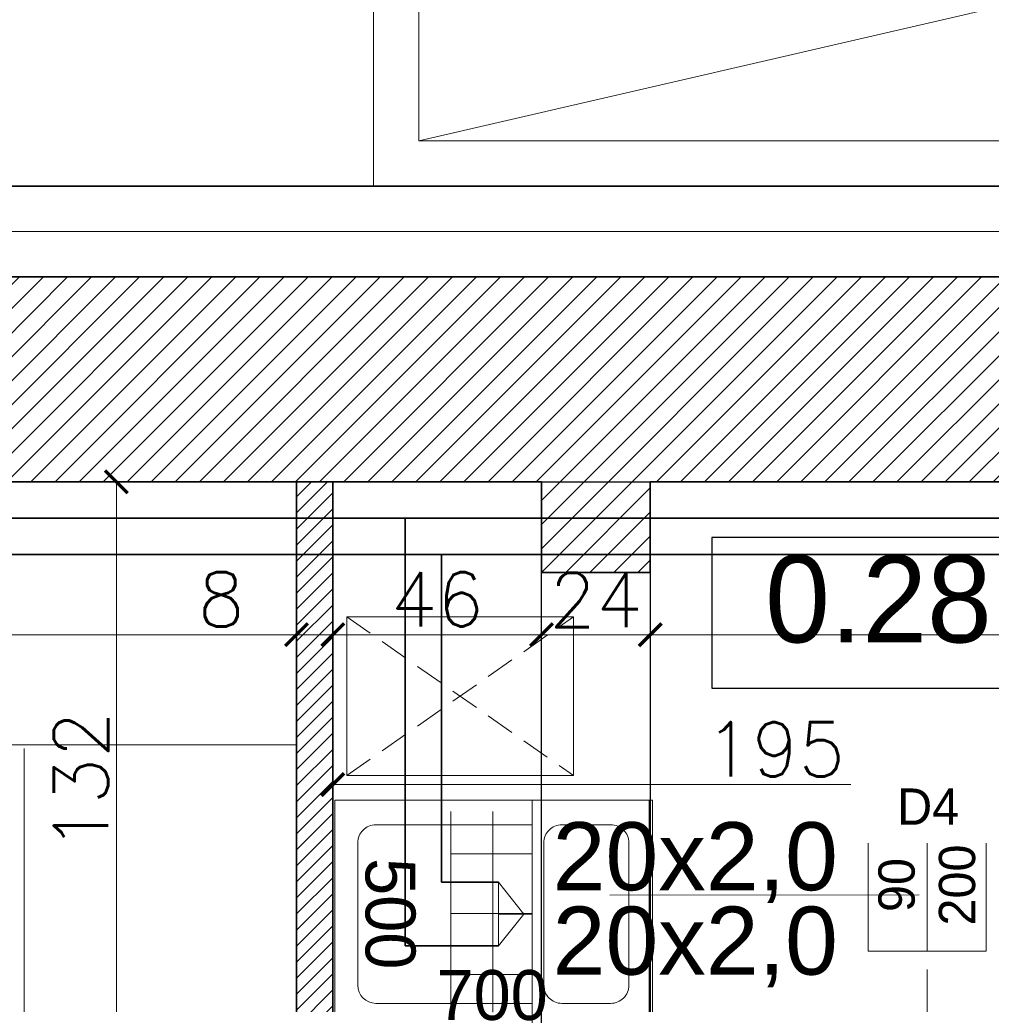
# Model space of a CAD drawing. Header units: millimetres. Extents: x -740 to 33545, y -26688 to 22494.
# Tile 116 of 256: x 9120 to 9334, y 11208 to 11425. Entities that reach past the tile are written whole.
import ezdxf
from ezdxf.lldxf.tags import DXFTag

# ---------------------------------------------------------------- set-up
doc = ezdxf.new("R2010")
doc.units = ezdxf.units.MM
doc.header["$MEASUREMENT"] = 0
doc.linetypes.add('DASHED2', pattern=[9.525, 6.35, -3.175])
doc.layers.get('Defpoints').update_dxf_attribs({"color": 252})
for name, color, linetype in [('_I_EKO_PODKLAD 3', 252, 'Continuous'), ('tabelki opis', 252, 'Continuous'), ('TECHNOLOGIA KUCHNI', 252, 'Continuous')]:
    doc.layers.add(name, color=color, linetype=linetype)
for name, color, linetype, lineweight in [('_IS_EKO_opis', 7, 'Continuous', 18), ('_IS_EKO_W_Ciepła', 1, 'Continuous', 35), ('_IS_EKO_W_Urzadzenia', 7, 'Continuous', 15), ('_IS_EKO_woda_zimna', 5, 'Continuous', 35), ('A_istniejące ściany', 252, 'Continuous', 35), ('A_izolacja', 252, 'Continuous', 9), ('A_l.przerywana', 252, 'ICAD_ISO03W100', 9), ('A_opisy', 252, 'Continuous', 15), ('A_wyposażenie', 252, 'Continuous', 9), ('A_ściany projektowane', 252, 'Continuous', 35), ('l.widokowa', 252, 'Continuous', 15), ('l.wypełnien', 252, 'Continuous', 5), ('wymiarowanie', 252, 'Continuous', 9)]:
    doc.layers.add(name, color=color, linetype=linetype, lineweight=lineweight)
doc.styles.add('Arial', font='arial.ttf')
doc.styles.add('styl2', font='simplex.shx')
doc.linetypes.add('BATTING', pattern='A,0.00254,-2.54,[134,ltypeshp.shx,S=2.54,R=0,X=-2.54,Y=0],-5.08,[134,ltypeshp.shx,S=2.54,R=180,X=2.54,Y=0],-2.54', length=10.16254)
tags = doc.linetypes.add('ICAD_ISO03W100', pattern=[30, 12, -18]).pattern_tags.tags
tags[6:7] = [DXFTag(74, 4), DXFTag(75, 0), DXFTag(340, '0'), DXFTag(46, 1.0), DXFTag(50, 0.0), DXFTag(44, 0.0), DXFTag(45, 0.0)]
tags[4:5] = [DXFTag(74, 4), DXFTag(75, 0), DXFTag(340, '0'), DXFTag(46, 1.0), DXFTag(50, 0.0), DXFTag(44, 0.0), DXFTag(45, 0.0)]
doc.dimstyles.new('Skala 1-50', dxfattribs={"dimtxt": 12, "dimasz": 5, "dimexe": 1, "dimexo": 1, "dimgap": 1.5, "dimtad": 1, "dimdec": 1, "dimrnd": 0.5, "dimtxsty": 'styl2', "dimblk": 'ARCHTICK', "dimcen": 5, "dimadec": 0, "dimazin": 0, "dimtfac": 1, "dimtdec": 1, "dimtmove": 1, "dimatfit": 3, "dimldrblk": 'ARCHTICK', "dimfxl": 0, "dimlwd": -1, "dimlwe": -1, "dimarcsym": 0})
doc.dimstyles.new('Wymiary elementów w mm', dxfattribs={"dimscale": 0.5, "dimtxt": 14, "dimasz": 20, "dimexe": 0, "dimexo": 1, "dimgap": 3, "dimtad": 1, "dimdec": 0, "dimlfac": 10, "dimtxsty": 'Standard', "dimblk": 'OBLIQUE', "dimcen": 5, "dimse1": 1, "dimse2": 1, "dimsd1": 1, "dimsd2": 1, "dimclrd": 256, "dimclre": 256, "dimclrt": 252, "dimadec": 0, "dimazin": 0, "dimtfac": 1, "dimtdec": 0, "dimtmove": 0, "dimatfit": 3, "dimldrblk": 'OBLIQUE', "dimfxl": 0, "dimlwd": -1, "dimlwe": -1, "dimarcsym": 0})

# ---------------------------------------------------------------- blocks, each defined once
blk = doc.blocks.new('_ArchTick')
at = {"color": 0, "linetype": 'ByBlock', "const_width": 0.15}
blk.add_lwpolyline([(-0.5, -0.5), (0.5, 0.5)], dxfattribs=at)
blk = doc.blocks.new('*D1297')
at = {"layer": 'Defpoints', "color": 0}
for p in [(9181.19, 11298.54), (9189.19, 11294.96), (9181.19, 11289.82)]:
    blk.add_point(p, dxfattribs=at)
at = {"layer": 'wymiarowanie', "color": 0}
for p, q in [((9181.19, 11294.82), (9181.19, 11288.82)), ((9189.19, 11293.96), (9189.19, 11288.82)), ((9181.19, 11289.82), (9159.05, 11289.82)), ((9189.19, 11289.82), (9181.19, 11289.82))]:
    blk.add_line(p, q, dxfattribs=at)
at = {"layer": 'wymiarowanie', "color": 0, "xscale": 5, "yscale": 5, "zscale": 5, "rotation": 180}
blk.add_blockref('_ArchTick', (9181.19, 11289.82), dxfattribs=at)
at = {"layer": 'wymiarowanie', "color": 0, "xscale": 5, "yscale": 5, "zscale": 5}
blk.add_blockref('_ArchTick', (9189.19, 11289.82), dxfattribs=at)
at = {"layer": 'wymiarowanie', "color": 0, "insert": (9164.61, 11297.62), "char_height": 12, "attachment_point": 5, "style": 'styl2'}
blk.add_mtext('8', dxfattribs=at)
blk = doc.blocks.new('*D1298')
at = {"layer": 'Defpoints', "color": 0}
for p in [(8932.19, 11323.52), (9181.19, 11298.54), (8932.19, 11289.82)]:
    blk.add_point(p, dxfattribs=at)
at = {"layer": 'wymiarowanie', "color": 0}
for p, q in [((8932.19, 11294.82), (8932.19, 11288.82)), ((9181.19, 11294.82), (9181.19, 11288.82)), ((9181.19, 11289.82), (8932.19, 11289.82))]:
    blk.add_line(p, q, dxfattribs=at)
at = {"layer": 'wymiarowanie', "color": 0, "xscale": 5, "yscale": 5, "zscale": 5, "rotation": 180}
blk.add_blockref('_ArchTick', (8932.19, 11289.82), dxfattribs=at)
at = {"layer": 'wymiarowanie', "color": 0, "xscale": 5, "yscale": 5, "zscale": 5}
blk.add_blockref('_ArchTick', (9181.19, 11289.82), dxfattribs=at)
at = {"layer": 'wymiarowanie', "color": 0, "insert": (9056.69, 11297.62), "char_height": 12, "attachment_point": 5, "style": 'styl2'}
blk.add_mtext('249', dxfattribs=at)
blk = doc.blocks.new('*D1299')
at = {"layer": 'Defpoints', "color": 0}
for p in [(9167.28, 11323.52), (9141.48, 11191.52), (9161.1, 11191.52)]:
    blk.add_point(p, dxfattribs=at)
at = {"layer": 'wymiarowanie', "color": 0}
for p, q in [((9146.48, 11323.52), (9140.48, 11323.52)), ((9141.48, 11323.52), (9141.48, 11191.52)), ((9146.48, 11191.52), (9140.48, 11191.52))]:
    blk.add_line(p, q, dxfattribs=at)
at = {"layer": 'wymiarowanie', "color": 0, "xscale": 5, "yscale": 5, "zscale": 5}
for p, rotation in [((9141.48, 11323.52), 90), ((9141.48, 11191.52), 270)]:
    blk.add_blockref('_ArchTick', p, dxfattribs=dict(at, rotation=rotation))
at = {"layer": 'wymiarowanie', "color": 0, "insert": (9133.68, 11257.52), "char_height": 12, "attachment_point": 5, "rotation": 90, "style": 'styl2'}
blk.add_mtext('132', dxfattribs=at)
blk = doc.blocks.new('*D1252')
at = {"layer": 'Defpoints', "color": 0}
for p in [(50, 5.49), (0, 0.31), (50, 0.31)]:
    blk.add_point(p, dxfattribs=at)
at = {"layer": '_I_EKO_PODKLAD 3', "color": 252, "ltscale": 0.6, "insert": (25, 12.5), "char_height": 11, "attachment_point": 5}
blk.add_mtext('500', dxfattribs=at)
blk = doc.blocks.new('_Oblique')
at = {"color": 0, "linetype": 'ByBlock', "lineweight": -2}
blk.add_line((-0.5, -0.5), (0.5, 0.5), dxfattribs=at)
blk = doc.blocks.new('*D1253')
at = {"layer": 'Defpoints', "color": 0}
for p in [(50, 69.96), (50, 69.96), (66.59, 0)]:
    blk.add_point(p, dxfattribs=at)
at = {"layer": '_I_EKO_PODKLAD 3', "color": 252, "ltscale": 0.6, "insert": (43, 34.98), "char_height": 11, "attachment_point": 5, "rotation": 90}
blk.add_mtext('700', dxfattribs=at)
blk = doc.blocks.new('*D1410')
at = {"layer": 'Defpoints', "color": 0}
for p in [(9189.19, 11282.28), (9384.19, 11282.28), (9384.19, 11256.78)]:
    blk.add_point(p, dxfattribs=at)
at = {"layer": 'wymiarowanie', "color": 0}
for p, q in [((9189.19, 11261.78), (9189.19, 11255.78)), ((9384.19, 11261.78), (9384.19, 11255.78)), ((9189.19, 11256.78), (9384.19, 11256.78))]:
    blk.add_line(p, q, dxfattribs=at)
at = {"layer": 'wymiarowanie', "color": 0, "xscale": 5, "yscale": 5, "zscale": 5, "rotation": 180}
blk.add_blockref('_ArchTick', (9189.19, 11256.78), dxfattribs=at)
at = {"layer": 'wymiarowanie', "color": 0, "xscale": 5, "yscale": 5, "zscale": 5}
blk.add_blockref('_ArchTick', (9384.19, 11256.78), dxfattribs=at)
at = {"layer": 'wymiarowanie', "color": 0, "insert": (9286.69, 11264.58), "char_height": 12, "attachment_point": 5, "style": 'styl2'}
blk.add_mtext('195', dxfattribs=at)
blk = doc.blocks.new('*D2078')
at = {"layer": 'Defpoints', "color": 0}
for p in [(9924.19, 11672.24), (8887.19, 11368.7), (9924.19, 11368.7)]:
    blk.add_point(p, dxfattribs=at)
at = {"layer": 'wymiarowanie', "color": 0}
for p, q in [((8887.19, 11667.24), (8887.19, 11673.24)), ((8887.19, 11672.24), (9924.19, 11672.24)), ((9924.19, 11667.24), (9924.19, 11673.24))]:
    blk.add_line(p, q, dxfattribs=at)
at = {"layer": 'wymiarowanie', "color": 0, "xscale": 5, "yscale": 5, "zscale": 5, "rotation": 180}
blk.add_blockref('_ArchTick', (8887.19, 11672.24), dxfattribs=at)
at = {"layer": 'wymiarowanie', "color": 0, "xscale": 5, "yscale": 5, "zscale": 5}
blk.add_blockref('_ArchTick', (9924.19, 11672.24), dxfattribs=at)
at = {"layer": 'wymiarowanie', "color": 0, "insert": (9405.69, 11680.04), "char_height": 12, "attachment_point": 5, "style": 'styl2'}
blk.add_mtext('1037', dxfattribs=at)
blk = doc.blocks.new('*D2515')
at = {"layer": 'Defpoints', "color": 0}
for p in [(9198.19, 11576.5), (8867.19, 11388.7), (9198.19, 11388.7)]:
    blk.add_point(p, dxfattribs=at)
at = {"layer": 'wymiarowanie', "color": 0}
for p, q in [((8867.19, 11571.5), (8867.19, 11577.5)), ((9198.19, 11571.5), (9198.19, 11577.5)), ((8867.19, 11576.5), (9198.19, 11576.5))]:
    blk.add_line(p, q, dxfattribs=at)
at = {"layer": 'wymiarowanie', "color": 0, "xscale": 5, "yscale": 5, "zscale": 5, "rotation": 180}
blk.add_blockref('_ArchTick', (8867.19, 11576.5), dxfattribs=at)
at = {"layer": 'wymiarowanie', "color": 0, "xscale": 5, "yscale": 5, "zscale": 5}
blk.add_blockref('_ArchTick', (9198.19, 11576.5), dxfattribs=at)
at = {"layer": 'wymiarowanie', "color": 0, "insert": (9032.69, 11584.3), "char_height": 12, "attachment_point": 5, "style": 'styl2'}
blk.add_mtext('331', dxfattribs=at)
blk = doc.blocks.new('*D2516')
at = {"layer": 'Defpoints', "color": 0}
for p in [(9794.19, 11576.5), (9794.19, 11541.7), (9198.19, 11388.7)]:
    blk.add_point(p, dxfattribs=at)
at = {"layer": 'wymiarowanie', "color": 0}
for p, q in [((9198.19, 11571.5), (9198.19, 11577.5)), ((9794.19, 11571.5), (9794.19, 11577.5)), ((9198.19, 11576.5), (9794.19, 11576.5))]:
    blk.add_line(p, q, dxfattribs=at)
at = {"layer": 'wymiarowanie', "color": 0, "xscale": 5, "yscale": 5, "zscale": 5, "rotation": 180}
blk.add_blockref('_ArchTick', (9198.19, 11576.5), dxfattribs=at)
at = {"layer": 'wymiarowanie', "color": 0, "xscale": 5, "yscale": 5, "zscale": 5}
blk.add_blockref('_ArchTick', (9794.19, 11576.5), dxfattribs=at)
at = {"layer": 'wymiarowanie', "color": 0, "insert": (9496.19, 11584.3), "char_height": 12, "attachment_point": 5, "style": 'styl2'}
blk.add_mtext('596', dxfattribs=at)
blk = doc.blocks.new('*D2528')
at = {"layer": 'Defpoints', "color": 0}
for p in [(9189.19, 11318.71), (9235.19, 11318.71), (9235.19, 11289.82)]:
    blk.add_point(p, dxfattribs=at)
at = {"layer": 'wymiarowanie', "color": 0}
for p, q in [((9189.19, 11294.82), (9189.19, 11288.82)), ((9235.19, 11294.82), (9235.19, 11288.82)), ((9189.19, 11289.82), (9235.19, 11289.82))]:
    blk.add_line(p, q, dxfattribs=at)
at = {"layer": 'wymiarowanie', "color": 0, "xscale": 5, "yscale": 5, "zscale": 5, "rotation": 180}
blk.add_blockref('_ArchTick', (9189.19, 11289.82), dxfattribs=at)
at = {"layer": 'wymiarowanie', "color": 0, "xscale": 5, "yscale": 5, "zscale": 5}
blk.add_blockref('_ArchTick', (9235.19, 11289.82), dxfattribs=at)
at = {"layer": 'wymiarowanie', "color": 0, "insert": (9212.19, 11297.62), "char_height": 12, "attachment_point": 5, "style": 'styl2'}
blk.add_mtext('46', dxfattribs=at)
blk = doc.blocks.new('*D2529')
at = {"layer": 'Defpoints', "color": 0}
for p in [(9235.19, 11318.71), (9259.19, 11303.52), (9259.19, 11289.82)]:
    blk.add_point(p, dxfattribs=at)
at = {"layer": 'wymiarowanie', "color": 0}
for p, q in [((9235.19, 11294.82), (9235.19, 11288.82)), ((9259.19, 11294.82), (9259.19, 11288.82)), ((9235.19, 11289.82), (9259.19, 11289.82))]:
    blk.add_line(p, q, dxfattribs=at)
at = {"layer": 'wymiarowanie', "color": 0, "xscale": 5, "yscale": 5, "zscale": 5, "rotation": 180}
blk.add_blockref('_ArchTick', (9235.19, 11289.82), dxfattribs=at)
at = {"layer": 'wymiarowanie', "color": 0, "xscale": 5, "yscale": 5, "zscale": 5}
blk.add_blockref('_ArchTick', (9259.19, 11289.82), dxfattribs=at)
at = {"layer": 'wymiarowanie', "color": 0, "insert": (9247.19, 11297.47), "char_height": 12, "attachment_point": 5, "style": 'styl2'}
blk.add_mtext('24', dxfattribs=at)
blk = doc.blocks.new('*D2530')
at = {"layer": 'Defpoints', "color": 0}
for p in [(9259.19, 11303.52), (9384.19, 11302.65), (9384.19, 11289.82)]:
    blk.add_point(p, dxfattribs=at)
at = {"layer": 'wymiarowanie', "color": 0}
for p, q in [((9259.19, 11294.82), (9259.19, 11288.82)), ((9384.19, 11294.82), (9384.19, 11288.82)), ((9259.19, 11289.82), (9351.86, 11289.82)), ((9384.19, 11289.82), (9379.5, 11289.82))]:
    blk.add_line(p, q, dxfattribs=at)
at = {"layer": 'wymiarowanie', "color": 0, "xscale": 5, "yscale": 5, "zscale": 5, "rotation": 180}
blk.add_blockref('_ArchTick', (9259.19, 11289.82), dxfattribs=at)
at = {"layer": 'wymiarowanie', "color": 0, "xscale": 5, "yscale": 5, "zscale": 5}
blk.add_blockref('_ArchTick', (9384.19, 11289.82), dxfattribs=at)
at = {"layer": 'wymiarowanie', "color": 0, "insert": (9365.68, 11297.62), "char_height": 12, "attachment_point": 5, "style": 'styl2'}
blk.add_mtext('125', dxfattribs=at)
blk = doc.blocks.new('A$C0EED3E4A')
at = {"layer": '_I_EKO_PODKLAD 3', "lineweight": 9}
for p, q in [((0, 69.56), (50, 69.56)), ((0, 43.79), (50, 43.79)), ((5.38, 43.79), (44.76, 43.79)), ((5.38, 9.34), (5.38, 43.79)), ((11.77, 25.85), (11.77, 43.79)), ((24.97, 25.85), (24.97, 43.79)), ((38.36, 25.85), (38.36, 43.79)), ((44.76, 43.79), (44.76, 9.34)), ((2.47, 35.13), (46.72, 35.13)), ((2.47, 25.85), (46.72, 25.85)), ((40.76, 5.34), (9.38, 5.34))]:
    blk.add_line(p, q, dxfattribs=at)
blk.add_lwpolyline([(0, 0.31), (50, 0.31), (50, 70.31), (0, 70.31)], close=True, dxfattribs=at)
blk.add_lwpolyline([(9.38, 65.13), (40.76, 65.13, -0.414214), (44.76, 61.13), (44.76, 50.35, -0.414214), (40.76, 46.35), (9.38, 46.35, -0.414214), (5.38, 50.35), (5.38, 61.13, -0.414214)], format="xyb", close=True, dxfattribs=at)
for centre, start, end in [((9.38, 9.34), 180, 270), ((40.76, 9.34), 270, 0)]:
    blk.add_arc(centre, 4, start, end, dxfattribs=at)
at = {"layer": '_I_EKO_PODKLAD 3'}
for base, p1, p2, angle, picture, middle in [((50, 69.96), (66.59, 0), (50, 69.96), 90, '*D1253', (43, 34.98)), ((50, 5.49), (0, 0.31), (50, 0.31), 0, '*D1252', (25, 12.5))]:
    dim = blk.add_linear_dim(base=base, p1=p1, p2=p2, angle=angle, dimstyle='Wymiary elementów w mm', override={"dimtxt": 22}, dxfattribs=at)
    dim.commit()
    dim.dimension.update_dxf_attribs({"geometry": picture, "text_midpoint": middle})
blk = doc.blocks.new('zlew porzadkowy')
at = {"layer": 'TECHNOLOGIA KUCHNI', "rotation": 270}
blk.add_blockref('A$C0EED3E4A', (185491.89, -816814.32), dxfattribs=at)

msp = doc.modelspace()

# ---------------------------------------------------------------- hatches: boundary and pattern name
at = {"layer": 'l.wypełnien'}
h = msp.add_hatch(dxfattribs=at)
h.set_pattern_fill('ANSI31', color=256, scale=30, style=0)
edge = h.paths.add_edge_path()
edge.add_line((8932.19, 10920.7), (8932.19, 10978.67))
edge.add_line((8932.19, 10978.67), (8932.19, 11023.17))
edge.add_line((8932.19, 11023.17), (8932.19, 11086.55))
edge.add_line((8932.19, 11086.55), (8932.19, 11090.05))
edge.add_line((8932.19, 11090.05), (8887.19, 11090.05))
edge.add_line((8887.19, 11090.05), (8887.19, 10920.7))
edge.add_line((8887.19, 10920.7), (8932.19, 10920.7))
h.paths.add_polyline_path([(9644.52, 11095.63), (9645.19, 11095.63), (9645.19, 11322.32), (9879.19, 11322.32), (9879.19, 11234.32), (9924.19, 11234.32), (9924.19, 11368.7), (9592.09, 11368.7), (9506.19, 11368.7), (9506.19, 11323.52), (9604.19, 11323.52), (9604.19, 11095.63)])
h.paths.add_polyline_path([(8887.19, 10686.04), (8932.19, 10686.04), (8932.19, 10794.52), (9246.19, 10794.52), (9246.19, 10833.52), (9259.19, 10833.52), (9259.19, 10907.02), (9235.19, 10907.02), (9235.19, 10833.52), (8932.19, 10833.52), (8932.19, 10920.7), (8887.19, 10920.7)])
h.paths.add_polyline_path([(8975.77, 11323.52), (9235.19, 11323.52), (9259.19, 11323.52), (9360.94, 11323.52), (9360.94, 11368.7), (8975.77, 11368.7)])
h.paths.add_polyline_path([(8887.19, 11368.7), (8887.19, 11236.3), (8907.93, 11236.3), (8932.19, 11236.3), (8932.19, 11323.52), (8975.77, 11323.52), (8975.77, 11368.7)])
h.paths.add_polyline_path([(9604.19, 11095.63), (9644.52, 11095.63), (9644.52, 11090.06), (9645.19, 11090.06), (9645.19, 11005.43), (9612.19, 11005.43), (9612.19, 11018.43), (9604.19, 11018.43)])
h.paths.add_polyline_path([(9924.19, 11095.63), (9924.19, 11158.89), (9879.19, 11158.89), (9879.19, 11095.63)])
h.paths.add_polyline_path([(9246.19, 10833.52), (9246.19, 10794.52), (9266.19, 10794.52), (9266.19, 10833.52)])
h.paths.add_polyline_path([(9879.19, 11078.49), (9924.19, 11078.59), (9924.19, 11095.63), (9879.19, 11095.63)])
h.paths.add_polyline_path([(9259.19, 10907.02), (9259.19, 10927.02), (9250.18, 10927.02), (9235.19, 10927.02), (9235.19, 10907.02)])
h.paths.add_polyline_path([(9235.19, 11072.32), (9235.19, 11052.32), (9259.19, 11052.32), (9259.19, 11072.32)])
h.paths.add_polyline_path([(9235.19, 11029.02), (9250.18, 11029.02), (9259.19, 11029.02), (9259.19, 11035.15), (9259.19, 11049.02), (9235.19, 11049.02)])
h.paths.add_polyline_path([(9235.19, 11323.52), (9235.19, 11303.52), (9259.19, 11303.52), (9259.19, 11323.52)])
h.paths.add_polyline_path([(9235.19, 11186.92), (9259.19, 11186.92), (9259.19, 11186.92), (9259.19, 11191.52), (9259.19, 11199.52), (9259.19, 11199.52), (9235.19, 11199.52), (9235.19, 11191.52)])
h.paths.add_polyline_path([(9235.19, 11174.32), (9247.19, 11174.32), (9259.19, 11174.32), (9259.19, 11174.32), (9259.19, 11186.92), (9259.19, 11186.92), (9235.19, 11186.92), (9235.19, 11174.32)])
h.paths.add_polyline_path([(9259.19, 11049.02), (9259.19, 11051.92), (9259.19, 11052.32), (9235.19, 11052.32), (9235.19, 11049.02), (9259.19, 11049.02)])
h = msp.add_hatch(dxfattribs=at)
h.set_pattern_fill('ANSI31', color=256, scale=20, style=0)
h.paths.add_polyline_path([(9360.94, 11323.52), (9360.94, 11368.7), (9502.09, 11368.7), (9506.19, 11368.7), (9506.19, 11323.52), (9392.19, 11323.52), (9392.19, 11310.52), (9392.19, 11186.52), (9384.19, 11186.52), (9384.19, 11191.52), (9371.19, 11191.52), (9371.19, 11199.52), (9384.19, 11199.52), (9384.19, 11323.52)])
h.paths.add_polyline_path([(9181.19, 11191.52), (9235.19, 11191.52), (9235.19, 11199.52), (9189.19, 11199.52), (9189.19, 11323.52), (9181.19, 11323.52), (9181.19, 11191.52)])
h.paths.add_polyline_path([(9259.19, 11191.52), (9269.19, 11191.52), (9269.19, 11199.52), (9259.19, 11199.52)])

# ---------------------------------------------------------------- linework, layer by layer
at = {"layer": '_IS_EKO_W_Ciepła'}
for p, q in [((9213.15, 11307.52), (9069.24, 11307.52)), ((9213.15, 11307.52), (9591.27, 11307.52)), ((9213.15, 11235.25), (9213.15, 11307.52))]:
    msp.add_line(p, q, dxfattribs=at)
at = {"layer": '_IS_EKO_W_Ciepła', "linetype": 'ByBlock'}
msp.add_line((9225.75, 11235.25), (9213.15, 11235.25), dxfattribs=at)
at = {"layer": '_IS_EKO_W_Urzadzenia'}
for p, q in [((9225.75, 11221.25), (9225.75, 11235.25)), ((9231.29, 11228.25), (9225.75, 11235.25)), ((9225.75, 11221.25), (9231.29, 11228.25)), ((9225.76, 11228.25), (9233.14, 11228.25))]:
    msp.add_line(p, q, dxfattribs=at)
at = {"layer": '_IS_EKO_woda_zimna'}
for p, q in [((9205.15, 11315.52), (9055.24, 11315.52)), ((9205.15, 11315.52), (9599.27, 11315.52)), ((9205.15, 11221.25), (9205.15, 11315.52))]:
    msp.add_line(p, q, dxfattribs=at)
at = {"layer": '_IS_EKO_woda_zimna', "linetype": 'ByBlock'}
msp.add_line((9225.75, 11221.25), (9205.15, 11221.25), dxfattribs=at)
at = {"layer": 'A_istniejące ściany'}
for points in [[(9360.94, 11368.7), (8887.19, 11368.7)], [(8932.19, 11323.52), (9235.19, 11323.52)], [(9235.19, 11323.52), (9235.19, 11303.52), (9259.19, 11303.52), (9259.19, 11323.52)], [(9259.19, 11323.52), (9360.94, 11323.52)]]:
    msp.add_lwpolyline(points, dxfattribs=at)
at = {"layer": 'A_izolacja', "lineweight": 35}
msp.add_lwpolyline([(9510.08, 11388.7), (8867.19, 11388.7), (8867.19, 11234.3)], dxfattribs=at)
at = {"layer": 'A_izolacja', "linetype": 'BATTING', "ltscale": 0.1}
msp.add_lwpolyline([(9924.19, 11378.7), (8877.19, 11378.7), (8877.19, 11236.3)], dxfattribs=at)
at = {"layer": 'A_l.przerywana', "lineweight": 30, "ltscale": 0.3}
msp.add_lwpolyline([(9235.19, 11323.52), (9259.19, 11323.52), (9259.19, 11186.92), (9235.19, 11186.92)], close=True, dxfattribs=at)
at = {"layer": 'A_opisy'}
msp.add_line((9320.19, 11165.05), (9320.19, 11220.05), dxfattribs=at)
at = {"layer": 'A_wyposażenie', "linetype": 'DASHED2'}
for p, q in [((9192.26, 11258.77), (9242.26, 11293.77)), ((9192.26, 11293.77), (9242.26, 11258.77))]:
    msp.add_line(p, q, dxfattribs=at)
at = {"layer": 'A_wyposażenie'}
for p, q in [((9181.19, 11265.52), (9025.19, 11265.52)), ((9121.19, 11191.52), (9121.19, 11264.72))]:
    msp.add_line(p, q, dxfattribs=at)
msp.add_lwpolyline([(9242.26, 11258.77), (9242.26, 11293.77), (9192.26, 11293.77), (9192.26, 11258.77)], close=True, dxfattribs=at)
at = {"layer": 'A_ściany projektowane'}
for p, q in [((9181.19, 11191.52), (9181.19, 11323.52)), ((9189.19, 11199.52), (9189.19, 11323.52))]:
    msp.add_line(p, q, dxfattribs=at)
at = {"layer": 'l.widokowa', "linetype": 'ICAD_ISO03W100'}
msp.add_line((9208.19, 11398.7), (9784.19, 11531.7), dxfattribs=at)
at = {"layer": 'l.widokowa'}
msp.add_lwpolyline([(9198.19, 11388.7), (9794.19, 11388.7), (9794.19, 11541.7), (9198.19, 11541.7), (9198.19, 11388.7), (9794.19, 11388.7)], dxfattribs=at)
msp.add_lwpolyline([(9784.19, 11398.7), (9784.19, 11531.7), (9208.19, 11531.7), (9208.19, 11398.7)], close=True, dxfattribs=at)
at = {"layer": 'tabelki opis'}
msp.add_lwpolyline([(9355.93, 11311.28), (9272.77, 11311.28), (9272.77, 11278.02), (9355.93, 11278.02), (9355.93, 11311.28)], dxfattribs=at)

# ---------------------------------------------------------------- block references
at = {"layer": '_I_EKO_PODKLAD 3'}
msp.add_blockref('zlew porzadkowy', (-176302.55, 828067.64), dxfattribs=at)

# ---------------------------------------------------------------- texts
at = {"layer": '_IS_EKO_opis', "color": 5, "insert": (9237.64, 11248.49), "char_height": 15, "width": 58.847, "attachment_point": 1, "style": 'Arial'}
msp.add_mtext('20x2,0', dxfattribs=at)
at = {"layer": '_IS_EKO_opis', "color": 1, "insert": (9237.64, 11229.89), "char_height": 15, "width": 58.847, "attachment_point": 1, "style": 'Arial'}
msp.add_mtext('20x2,0', dxfattribs=at)
at = {"layer": 'tabelki opis', "insert": (9284.5, 11307.33), "char_height": 19.2, "width": 56.7, "attachment_point": 1}
msp.add_mtext('{\\fCentury Gothic|b0|i0|c238|p34;0.28}', dxfattribs=at)

# ---------------------------------------------------------------- dimensions: what is measured, and where the dimension line sits
at = {"layer": 'wymiarowanie'}
for base, p1, p2, picture, middle in [((9924.19, 11672.24), (8887.19, 11368.7), (9924.19, 11368.7), '*D2078', (9405.69, 11680.04)), ((9198.19, 11576.5), (8867.19, 11388.7), (9198.19, 11388.7), '*D2515', (9032.69, 11584.3)), ((9794.19, 11576.5), (9198.19, 11388.7), (9794.19, 11541.7), '*D2516', (9496.19, 11584.3)), ((8932.19, 11289.82), (9181.19, 11298.54), (8932.19, 11323.52), '*D1298', (9056.69, 11297.62)), ((9235.19, 11289.82), (9189.19, 11318.71), (9235.19, 11318.71), '*D2528', (9212.19, 11297.62)), ((9259.19, 11289.82), (9235.19, 11318.71), (9259.19, 11303.52), '*D2529', (9247.19, 11297.47))]:
    dim = msp.add_linear_dim(base=base, p1=p1, p2=p2, dimstyle='Skala 1-50', dxfattribs=at)
    dim.commit()
    dim.dimension.update_dxf_attribs({"geometry": picture, "text_midpoint": middle})
dim = msp.add_linear_dim(base=(9141.48, 11191.52), p1=(9167.28, 11323.52), p2=(9161.1, 11191.52), angle=90, dimstyle='Skala 1-50', dxfattribs=at)
dim.commit()
dim.dimension.update_dxf_attribs({"geometry": '*D1299', "text_midpoint": (9133.68, 11257.52)})
for base, p1, p2, picture, middle in [((9181.19, 11289.82), (9189.19, 11294.96), (9181.19, 11298.54), '*D1297', (9164.61, 11289.82)), ((9384.19, 11289.82), (9259.19, 11303.52), (9384.19, 11302.65), '*D2530', (9365.68, 11289.82))]:
    dim = msp.add_linear_dim(base=base, p1=p1, p2=p2, dimstyle='Skala 1-50', dxfattribs=at)
    dim.commit()
    dim.dimension.update_dxf_attribs({"geometry": picture, "text_midpoint": middle, "dimtype": 160})

# ---------------------------------------------------------------- next in the draw order: texts
at = {"layer": 'A_opisy', "ltscale": 0.3, "insert": (9320.19, 11233.05), "char_height": 8, "width": 26, "attachment_point": 5, "rotation": 90, "bg_fill": 2}
msp.add_mtext('\\pi3.19200;{\\fCentury Gothic|b0|i0|c238|p0;90}\\P{\\fCentury Gothic|b0|i0|c238|p0;200}', dxfattribs=at)

# ---------------------------------------------------------------- next in the draw order: linework, layer by layer
at = {"layer": 'A_opisy', "lineweight": 30, "ltscale": 0.3}
msp.add_lwpolyline([(9307.19, 11259.05), (9333.19, 11259.05), (9333.19, 11246.05), (9307.19, 11246.05)], close=True, dxfattribs=at)
at = {"layer": 'A_opisy', "ltscale": 0.3}
for points in [[(9320.19, 11246.05), (9320.19, 11220.05), (9307.19, 11220.05), (9307.19, 11246.05)], [(9333.19, 11246.05), (9333.19, 11220.05), (9320.19, 11220.05), (9320.19, 11246.05)]]:
    msp.add_lwpolyline(points, close=True, dxfattribs=at)
at = {"layer": 'wymiarowanie'}
msp.add_line((9318.43, 11232.45), (9250.26, 11232.38), dxfattribs=at)

# ---------------------------------------------------------------- next in the draw order: dimensions: what is measured, and where the dimension line sits
dim = msp.add_linear_dim(base=(9384.19, 11256.78), p1=(9189.19, 11282.28), p2=(9384.19, 11282.28), dimstyle='Skala 1-50', dxfattribs=at)
dim.commit()
dim.dimension.update_dxf_attribs({"geometry": '*D1410', "text_midpoint": (9286.69, 11264.58)})

# ---------------------------------------------------------------- next in the draw order: texts
at = {"layer": 'A_opisy', "ltscale": 0.3, "insert": (9320.44, 11251.93), "char_height": 8, "width": 26, "attachment_point": 5, "bg_fill": 2}
msp.add_mtext('{\\fCentury Gothic|b0|i0|c238|p0;D4}', dxfattribs=at)

doc.saveas('drawing.dxf')
